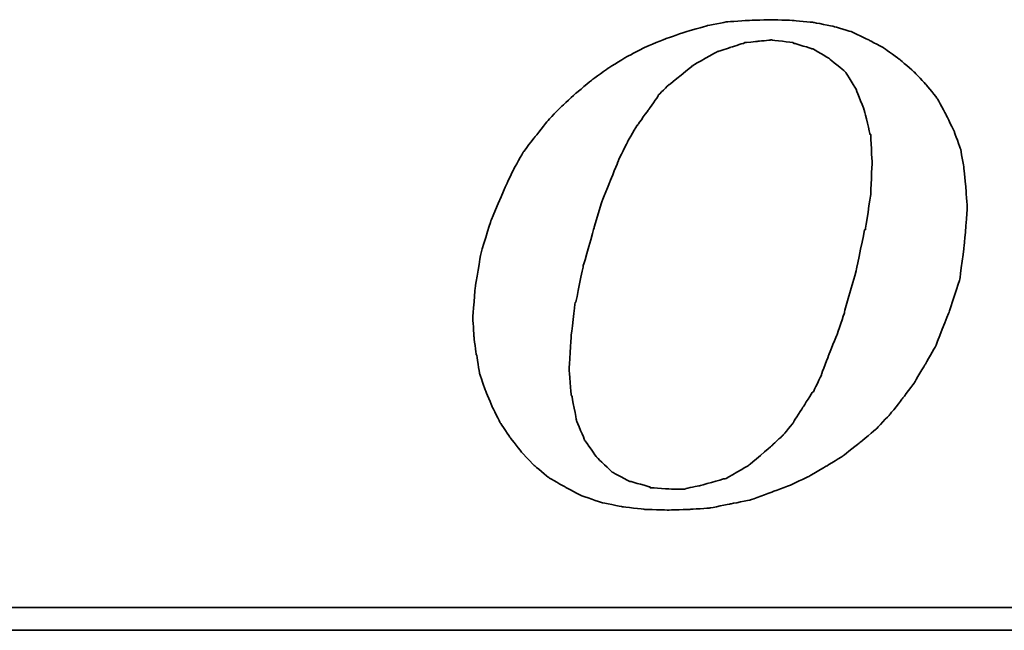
# Model space of a CAD drawing. Header units: millimetres. Extents: x 461 to 870, y -237 to -81.
# Tile 31 of 48: x 766 to 779, y -188 to -180. Entities that reach past the tile are written whole.
import ezdxf

# ---------------------------------------------------------------- set-up
doc = ezdxf.new("R2010")
doc.units = ezdxf.units.MM
doc.layers.add('DIM', color=4, linetype='CONTINUOUS')
doc.layers.add('layer 1', color=7, linetype='CONTINUOUS')

# ---------------------------------------------------------------- blocks, each defined once
blk = doc.blocks.new('TBI MOTION logo(完整正式版)')
at = {"layer": 'layer 1', "color": 22, "lineweight": 35}
for points, knots in [([(-11.34375, -6.98375), (-11.34375, -6.98375), (-10.91375, -7.43875), (-10.91375, -7.43875), (-10.91375, -7.43875), (-10.91375, -7.43875), (-10.38625, -7.87125), (-10.38625, -7.87125), (-10.38625, -7.87125), (-10.38625, -7.87125), (-9.81125, -8.20375), (-9.81125, -8.20375), (-9.81125, -8.20375), (-9.81125, -8.20375), (-9.21125, -8.51875), (-9.21125, -8.51875), (-9.21125, -8.51875), (-9.21125, -8.51875), (-8.51625, -8.75875), (-8.51625, -8.75875), (-8.51625, -8.75875), (-8.51625, -8.75875), (-7.77125, -8.90375), (-7.77125, -8.90375), (-7.77125, -8.90375), (-7.77125, -8.90375), (-6.97875, -8.99875), (-6.97875, -8.99875), (-6.97875, -8.99875), (-6.97875, -8.99875), (-6.14125, -9.02375), (-6.14125, -9.02375), (-6.14125, -9.02375), (-6.14125, -9.02375), (-5.37125, -8.99875), (-5.37125, -8.99875), (-5.37125, -8.99875), (-5.37125, -8.99875), (-4.65375, -8.94875), (-4.65375, -8.94875), (-4.65375, -8.94875), (-4.65375, -8.94875), (-3.93375, -8.80625), (-3.93375, -8.80625), (-3.93375, -8.80625), (-3.93375, -8.80625), (-3.21375, -8.66375), (-3.21375, -8.66375), (-3.21375, -8.66375), (-3.21375, -8.66375), (-2.49375, -8.39875), (-2.49375, -8.39875), (-2.49375, -8.39875), (-2.49375, -8.39875), (-1.79875, -8.13375), (-1.79875, -8.13375), (-1.79875, -8.13375), (-1.79875, -8.13375), (-1.17375, -7.84375), (-1.17375, -7.84375), (-1.17375, -7.84375), (-1.17375, -7.84375), (-0.52375, -7.46375), (-0.52375, -7.46375), (-0.52375, -7.46375), (-0.52375, -7.46375), (0.10124, -7.07875), (0.10124, -7.07875), (0.10124, -7.07875), (0.10124, -7.07875), (0.67625, -6.62375), (0.67625, -6.62375), (0.67625, -6.62375), (0.67625, -6.62375), (1.24874, -6.14375), (1.24874, -6.14375), (1.24874, -6.14375), (1.24874, -6.14375), (1.72874, -5.64125), (1.72874, -5.64125), (1.72874, -5.64125), (1.72874, -5.64125), (2.18624, -5.06375), (2.18624, -5.06375), (2.18624, -5.06375), (2.18624, -5.06375), (2.61625, -4.48874), (2.61625, -4.48874), (2.61625, -4.48874), (2.61625, -4.48874), (3.00125, -3.83874), (3.00125, -3.83874), (3.00125, -3.83874), (3.00125, -3.83874), (3.36124, -3.21374), (3.36124, -3.21374), (3.36124, -3.21374), (3.36124, -3.21374), (3.84374, -1.99125), (3.84374, -1.99125), (3.84374, -1.99125), (3.84374, -1.99125), (4.22625, -0.81875), (4.22625, -0.81875), (4.22625, -0.81875), (4.22625, -0.81875), (4.39125, 0.45624), (4.39125, 0.45624), (4.39125, 0.45624), (4.39125, 0.45624), (4.48874, 1.70124), (4.48874, 1.70124), (4.48874, 1.70124), (4.48874, 1.70124), (4.43874, 2.44625), (4.43874, 2.44625), (4.43874, 2.44625), (4.43874, 2.44625), (4.36874, 3.14125), (4.36874, 3.14125), (4.36874, 3.14125), (4.36874, 3.14125), (4.25125, 3.81125), (4.25125, 3.81125), (4.25125, 3.81125), (4.25125, 3.81125), (4.03124, 4.41125), (4.03124, 4.41125), (4.03124, 4.41125), (4.03124, 4.41125), (3.74374, 5.01125), (3.74374, 5.01125), (3.74374, 5.01125), (3.74374, 5.01125), (3.43124, 5.58875), (3.43124, 5.58875), (3.43124, 5.58875), (3.43124, 5.58875), (3.02625, 6.09125), (3.02625, 6.09125), (3.02625, 6.09125), (3.02625, 6.09125), (2.59374, 6.54875), (2.59374, 6.54875), (2.59374, 6.54875), (2.59374, 6.54875), (2.09124, 6.98125), (2.09124, 6.98125), (2.09124, 6.98125), (2.09124, 6.98125), (1.56124, 7.36625), (1.56124, 7.36625), (1.56124, 7.36625), (1.56124, 7.36625), (0.98624, 7.67625), (0.98624, 7.67625), (0.98624, 7.67625), (0.98624, 7.67625), (0.38624, 7.96375), (0.38624, 7.96375), (0.38624, 7.96375), (0.38624, 7.96375), (-0.25875, 8.15625), (-0.25875, 8.15625), (-0.25875, 8.15625), (-0.25875, 8.15625), (-0.98125, 8.30125), (-0.98125, 8.30125), (-0.98125, 8.30125), (-0.98125, 8.30125), (-1.70124, 8.37125), (-1.70124, 8.37125), (-1.70124, 8.37125), (-1.70124, 8.37125), (-2.49375, 8.39624), (-2.49375, 8.39624), (-2.49375, 8.39624), (-2.49375, 8.39624), (-3.28625, 8.37125), (-3.28625, 8.37125), (-3.28625, 8.37125), (-3.28625, 8.37125), (-4.05125, 8.32125), (-4.05125, 8.32125), (-4.05125, 8.32125), (-4.05125, 8.32125), (-4.77375, 8.18125), (-4.77375, 8.18125), (-4.77375, 8.18125), (-4.77375, 8.18125), (-5.51625, 7.96375), (-5.51625, 7.96375), (-5.51625, 7.96375), (-5.51625, 7.96375), (-6.21125, 7.72625), (-6.21125, 7.72625), (-6.21125, 7.72625), (-6.21125, 7.72625), (-6.92875, 7.43625), (-6.92875, 7.43625), (-6.92875, 7.43625), (-6.92875, 7.43625), (-7.57875, 7.10125), (-7.57875, 7.10125), (-7.57875, 7.10125), (-7.57875, 7.10125), (-8.24875, 6.69125), (-8.24875, 6.69125), (-8.24875, 6.69125), (-8.24875, 6.69125), (-8.84875, 6.26125), (-8.84875, 6.26125), (-8.84875, 6.26125), (-8.84875, 6.26125), (-9.42625, 5.78125), (-9.42625, 5.78125), (-9.42625, 5.78125), (-9.42625, 5.78125), (-9.95375, 5.30125), (-9.95375, 5.30125), (-9.95375, 5.30125), (-9.95375, 5.30125), (-10.43375, 4.79624), (-10.43375, 4.79624), (-10.43375, 4.79624), (-10.43375, 4.79624), (-10.88875, 4.22125), (-10.88875, 4.22125), (-10.88875, 4.22125), (-10.88875, 4.22125), (-11.29875, 3.69375), (-11.29875, 3.69375), (-11.29875, 3.69375), (-11.29875, 3.69375), (-11.63375, 3.09125), (-11.63375, 3.09125), (-11.63375, 3.09125), (-11.63375, 3.09125), (-11.91875, 2.49625), (-11.91875, 2.49625), (-11.91875, 2.49625), (-11.91875, 2.49625), (-12.44875, 1.24625), (-12.44875, 1.24625), (-12.44875, 1.24625), (-12.44875, 1.24625), (-12.80875, 0.06874), (-12.80875, 0.06874), (-12.80875, 0.06874), (-12.80875, 0.06874), (-12.99875, -1.07875), (-12.99875, -1.07875), (-12.99875, -1.07875), (-12.99875, -1.07875), (-13.09375, -2.18375), (-13.09375, -2.18375), (-13.09375, -2.18375), (-13.09375, -2.18375), (-13.04875, -2.85375), (-13.04875, -2.85375), (-13.04875, -2.85375), (-13.04875, -2.85375), (-12.97375, -3.50375), (-12.97375, -3.50375), (-12.97375, -3.50375), (-12.97375, -3.50375), (-12.95375, -3.50375), (-12.95375, -3.50375), (-12.95375, -3.50375), (-12.95375, -3.50375), (-12.85375, -4.17375), (-12.85375, -4.17375), (-12.85375, -4.17375), (-12.85375, -4.17375), (-12.63875, -4.77624), (-12.63875, -4.77624), (-12.63875, -4.77624), (-12.63875, -4.77624), (-12.39875, -5.35125), (-12.39875, -5.35125), (-12.39875, -5.35125), (-12.39875, -5.35125), (-12.11375, -5.92875), (-12.11375, -5.92875), (-12.11375, -5.92875), (-12.11375, -5.92875), (-11.75375, -6.45375), (-11.75375, -6.45375), (-11.75375, -6.45375), (-11.75375, -6.45375), (-11.34375, -6.98375), (-11.34375, -6.98375)], [0, 0, 0, 0, 0.01369863, 0.01369863, 0.01369863, 0.01369864, 0.02739726, 0.02739726, 0.02739726, 0.02739727, 0.04109589, 0.04109589, 0.04109589, 0.0410959, 0.05479452, 0.05479452, 0.05479452, 0.05479453, 0.06849315, 0.06849315, 0.06849315, 0.06849316, 0.08219178, 0.08219178, 0.08219178, 0.08219179, 0.09589041, 0.09589041, 0.09589041, 0.09589042, 0.10958904, 0.10958904, 0.10958904, 0.10958905, 0.12328767, 0.12328767, 0.12328767, 0.12328768, 0.1369863, 0.1369863, 0.1369863, 0.13698631, 0.15068493, 0.15068493, 0.15068493, 0.15068494, 0.16438356, 0.16438356, 0.16438356, 0.16438357, 0.17808219, 0.17808219, 0.17808219, 0.1780822, 0.19178082, 0.19178082, 0.19178082, 0.19178083, 0.20547945, 0.20547945, 0.20547945, 0.20547946, 0.21917808, 0.21917808, 0.21917808, 0.21917809, 0.23287671, 0.23287671, 0.23287671, 0.23287672, 0.24657534, 0.24657534, 0.24657534, 0.24657535, 0.26027397, 0.26027397, 0.26027397, 0.26027398, 0.2739726, 0.2739726, 0.2739726, 0.27397261, 0.28767123, 0.28767123, 0.28767123, 0.28767124, 0.30136986, 0.30136986, 0.30136986, 0.30136987, 0.31506849, 0.31506849, 0.31506849, 0.3150685, 0.32876712, 0.32876712, 0.32876712, 0.32876713, 0.34246575, 0.34246575, 0.34246575, 0.34246576, 0.35616438, 0.35616438, 0.35616438, 0.35616439, 0.36986301, 0.36986301, 0.36986301, 0.36986302, 0.38356164, 0.38356164, 0.38356164, 0.38356165, 0.39726027, 0.39726027, 0.39726027, 0.39726028, 0.4109589, 0.4109589, 0.4109589, 0.41095891, 0.42465753, 0.42465753, 0.42465753, 0.42465754, 0.43835616, 0.43835616, 0.43835616, 0.43835617, 0.45205479, 0.45205479, 0.45205479, 0.4520548, 0.46575342, 0.46575342, 0.46575342, 0.46575343, 0.47945205, 0.47945205, 0.47945205, 0.47945206, 0.49315068, 0.49315068, 0.49315068, 0.49315069, 0.50684932, 0.50684932, 0.50684932, 0.50684933, 0.52054795, 0.52054795, 0.52054795, 0.52054796, 0.53424658, 0.53424658, 0.53424658, 0.53424659, 0.54794521, 0.54794521, 0.54794521, 0.54794522, 0.56164384, 0.56164384, 0.56164384, 0.56164385, 0.57534247, 0.57534247, 0.57534247, 0.57534248, 0.5890411, 0.5890411, 0.5890411, 0.58904111, 0.60273973, 0.60273973, 0.60273973, 0.60273974, 0.61643836, 0.61643836, 0.61643836, 0.61643837, 0.63013699, 0.63013699, 0.63013699, 0.630137, 0.64383562, 0.64383562, 0.64383562, 0.64383563, 0.65753425, 0.65753425, 0.65753425, 0.65753426, 0.67123288, 0.67123288, 0.67123288, 0.67123289, 0.68493151, 0.68493151, 0.68493151, 0.68493152, 0.69863014, 0.69863014, 0.69863014, 0.69863015, 0.71232877, 0.71232877, 0.71232877, 0.71232878, 0.7260274, 0.7260274, 0.7260274, 0.72602741, 0.73972603, 0.73972603, 0.73972603, 0.73972604, 0.75342466, 0.75342466, 0.75342466, 0.75342467, 0.76712329, 0.76712329, 0.76712329, 0.7671233, 0.78082192, 0.78082192, 0.78082192, 0.78082193, 0.79452055, 0.79452055, 0.79452055, 0.79452056, 0.80821918, 0.80821918, 0.80821918, 0.80821919, 0.82191781, 0.82191781, 0.82191781, 0.82191782, 0.83561644, 0.83561644, 0.83561644, 0.83561645, 0.84931507, 0.84931507, 0.84931507, 0.84931508, 0.8630137, 0.8630137, 0.8630137, 0.86301371, 0.87671233, 0.87671233, 0.87671233, 0.87671234, 0.89041096, 0.89041096, 0.89041096, 0.89041097, 0.90410959, 0.90410959, 0.90410959, 0.9041096, 0.91780822, 0.91780822, 0.91780822, 0.91780823, 0.93150685, 0.93150685, 0.93150685, 0.93150686, 0.94520548, 0.94520548, 0.94520548, 0.94520549, 0.95890411, 0.95890411, 0.95890411, 0.95890412, 0.97260274, 0.97260274, 0.97260274, 0.97260275, 0.98630137, 0.98630137, 0.98630137, 0.98630138, 1, 1, 1, 1]), ([(-8.77875, 1.03124), (-8.77875, 1.03124), (-8.51625, 1.89625), (-8.51625, 1.89625), (-8.51625, 1.89625), (-8.51625, 1.89625), (-8.20375, 2.66375), (-8.20375, 2.66375), (-8.20375, 2.66375), (-8.20375, 2.66375), (-7.91625, 3.38125), (-7.91625, 3.38125), (-7.91625, 3.38125), (-7.91625, 3.38125), (-7.91625, 3.40624), (-7.91625, 3.40624), (-7.91625, 3.40624), (-7.91625, 3.40624), (-7.57875, 4.07624), (-7.57875, 4.07624), (-7.57875, 4.07624), (-7.57875, 4.07624), (-7.24375, 4.65125), (-7.24375, 4.65125), (-7.24375, 4.65125), (-7.24375, 4.65125), (-7.21875, 4.65125), (-7.21875, 4.65125), (-7.21875, 4.65125), (-7.21875, 4.65125), (-7.21875, 4.67624), (-7.21875, 4.67624), (-7.21875, 4.67624), (-7.21875, 4.67624), (-6.83625, 5.20375), (-6.83625, 5.20375), (-6.83625, 5.20375), (-6.83625, 5.20375), (-6.49875, 5.68625), (-6.49875, 5.68625), (-6.49875, 5.68625), (-6.49875, 5.68625), (-6.49875, 5.70625), (-6.49875, 5.70625), (-6.49875, 5.70625), (-6.49875, 5.70625), (-6.11625, 6.09125), (-6.11625, 6.09125), (-6.11625, 6.09125), (-6.11625, 6.09125), (-6.09125, 6.09125), (-6.09125, 6.09125), (-6.09125, 6.09125), (-6.09125, 6.09125), (-5.27375, 6.76625), (-5.27375, 6.76625), (-5.27375, 6.76625), (-5.27375, 6.76625), (-5.24875, 6.76625), (-5.24875, 6.76625), (-5.24875, 6.76625), (-5.24875, 6.76625), (-5.24875, 6.78625), (-5.24875, 6.78625), (-5.24875, 6.78625), (-5.24875, 6.78625), (-4.38875, 7.26624), (-4.38875, 7.26624), (-4.38875, 7.26624), (-4.38875, 7.26624), (-4.36125, 7.26624), (-4.36125, 7.26624), (-4.36125, 7.26624), (-4.36125, 7.26624), (-3.93375, 7.41125), (-3.93375, 7.41125), (-3.93375, 7.41125), (-3.93375, 7.41125), (-3.47375, 7.55625), (-3.47375, 7.55625), (-3.47375, 7.55625), (-3.47375, 7.55625), (-3.45375, 7.55625), (-3.45375, 7.55625), (-3.45375, 7.55625), (-3.45375, 7.55625), (-3.42875, 7.58124), (-3.42875, 7.58124), (-3.42875, 7.58124), (-3.42875, 7.58124), (-2.97375, 7.62625), (-2.97375, 7.62625), (-2.97375, 7.62625), (-2.97375, 7.62625), (-2.49375, 7.67625), (-2.49375, 7.67625), (-2.49375, 7.67625), (-2.49375, 7.67625), (-2.46875, 7.67625), (-2.46875, 7.67625), (-2.46875, 7.67625), (-2.46875, 7.67625), (-1.70124, 7.58124), (-1.70124, 7.58124), (-1.70124, 7.58124), (-1.70124, 7.58124), (-1.67875, 7.55625), (-1.67875, 7.55625), (-1.67875, 7.55625), (-1.67875, 7.55625), (-1.65375, 7.55625), (-1.65375, 7.55625), (-1.65375, 7.55625), (-1.65375, 7.55625), (-1.03125, 7.36625), (-1.03125, 7.36625), (-1.03125, 7.36625), (-1.03125, 7.36625), (-1.00625, 7.36625), (-1.00625, 7.36625), (-1.00625, 7.36625), (-1.00625, 7.36625), (-0.43124, 7.02624), (-0.43124, 7.02624), (-0.43124, 7.02624), (-0.43124, 7.02624), (-0.40625, 7.00624), (-0.40625, 7.00624), (-0.40625, 7.00624), (-0.40625, 7.00624), (0.12124, 6.57124), (0.12124, 6.57124), (0.12124, 6.57124), (0.12124, 6.57124), (0.14624, 6.54875), (0.14624, 6.54875), (0.14624, 6.54875), (0.14624, 6.54875), (0.17124, 6.52375), (0.17124, 6.52375), (0.17124, 6.52375), (0.17124, 6.52375), (0.55625, 5.89875), (0.55625, 5.89875), (0.55625, 5.89875), (0.55625, 5.89875), (0.55625, 5.87625), (0.55625, 5.87625), (0.55625, 5.87625), (0.55625, 5.87625), (0.84124, 5.15625), (0.84124, 5.15625), (0.84124, 5.15625), (0.84124, 5.15625), (0.84124, 5.13125), (0.84124, 5.13125), (0.84124, 5.13125), (0.84124, 5.13125), (1.03624, 4.31875), (1.03624, 4.31875), (1.03624, 4.31875), (1.03624, 4.31875), (1.05624, 4.31875), (1.05624, 4.31875), (1.05624, 4.31875), (1.05624, 4.31875), (1.05624, 4.29125), (1.05624, 4.29125), (1.05624, 4.29125), (1.05624, 4.29125), (1.10625, 3.33125), (1.10625, 3.33125), (1.10625, 3.33125), (1.10625, 3.33125), (1.10625, 3.30875), (1.10625, 3.30875), (1.10625, 3.30875), (1.10625, 3.30875), (1.05624, 2.20624), (1.05624, 2.20624), (1.05624, 2.20624), (1.05624, 2.20624), (1.05624, 2.18124), (1.05624, 2.18124), (1.05624, 2.18124), (1.05624, 2.18124), (0.86624, 0.93624), (0.86624, 0.93624), (0.86624, 0.93624), (0.86624, 0.93624), (0.84124, 0.93624), (0.84124, 0.93624), (0.84124, 0.93624), (0.84124, 0.93624), (0.55625, -0.45874), (0.55625, -0.45874), (0.55625, -0.45874), (0.55625, -0.45874), (0.12124, -1.99125), (0.12124, -1.99125), (0.12124, -1.99125), (0.12124, -1.99125), (0.12124, -2.01874), (0.12124, -2.01874), (0.12124, -2.01874), (0.12124, -2.01874), (-0.13874, -2.78375), (-0.13874, -2.78375), (-0.13874, -2.78375), (-0.13874, -2.78375), (-0.43124, -3.50375), (-0.43124, -3.50375), (-0.43124, -3.50375), (-0.43124, -3.50375), (-0.69375, -4.19875), (-0.69375, -4.19875), (-0.69375, -4.19875), (-0.69375, -4.19875), (-0.69375, -4.22375), (-0.69375, -4.22375), (-0.69375, -4.22375), (-0.69375, -4.22375), (-0.98125, -4.82374), (-0.98125, -4.82374), (-0.98125, -4.82374), (-0.98125, -4.82374), (-1.00625, -4.82374), (-1.00625, -4.82374), (-1.00625, -4.82374), (-1.00625, -4.82374), (-1.33875, -5.35125), (-1.33875, -5.35125), (-1.33875, -5.35125), (-1.33875, -5.35125), (-1.67875, -5.87875), (-1.67875, -5.87875), (-1.67875, -5.87875), (-1.67875, -5.87875), (-1.67875, -5.90375), (-1.67875, -5.90375), (-1.67875, -5.90375), (-1.67875, -5.90375), (-2.05875, -6.35875), (-2.05875, -6.35875), (-2.05875, -6.35875), (-2.05875, -6.35875), (-2.08375, -6.38375), (-2.08375, -6.38375), (-2.08375, -6.38375), (-2.08375, -6.38375), (-2.46875, -6.74375), (-2.46875, -6.74375), (-2.46875, -6.74375), (-2.46875, -6.74375), (-3.25875, -7.41625), (-3.25875, -7.41625), (-3.25875, -7.41625), (-3.25875, -7.41625), (-3.28625, -7.43875), (-3.28625, -7.43875), (-3.28625, -7.43875), (-3.28625, -7.43875), (-4.12375, -7.91875), (-4.12375, -7.91875), (-4.12375, -7.91875), (-4.12375, -7.91875), (-4.14875, -7.91875), (-4.14875, -7.91875), (-4.14875, -7.91875), (-4.14875, -7.91875), (-4.17125, -7.91875), (-4.17125, -7.91875), (-4.17125, -7.91875), (-4.17125, -7.91875), (-5.03375, -8.15875), (-5.03375, -8.15875), (-5.03375, -8.15875), (-5.03375, -8.15875), (-5.51625, -8.25625), (-5.51625, -8.25625), (-5.51625, -8.25625), (-5.51625, -8.25625), (-5.54125, -8.27875), (-5.54125, -8.27875), (-5.54125, -8.27875), (-5.54125, -8.27875), (-5.56375, -8.27875), (-5.56375, -8.27875), (-5.56375, -8.27875), (-5.56375, -8.27875), (-5.99625, -8.27875), (-5.99625, -8.27875), (-5.99625, -8.27875), (-5.99625, -8.27875), (-6.76375, -8.23125), (-6.76375, -8.23125), (-6.76375, -8.23125), (-6.76375, -8.23125), (-6.78875, -8.23125), (-6.78875, -8.23125), (-6.78875, -8.23125), (-6.78875, -8.23125), (-6.78875, -8.20375), (-6.78875, -8.20375), (-6.78875, -8.20375), (-6.78875, -8.20375), (-7.45875, -8.01375), (-7.45875, -8.01375), (-7.45875, -8.01375), (-7.45875, -8.01375), (-7.48375, -8.01375), (-7.48375, -8.01375), (-7.48375, -8.01375), (-7.48375, -8.01375), (-7.50875, -8.01375), (-7.50875, -8.01375), (-7.50875, -8.01375), (-7.50875, -8.01375), (-8.13125, -7.67875), (-8.13125, -7.67875), (-8.13125, -7.67875), (-8.13125, -7.67875), (-8.15625, -7.65375), (-8.15625, -7.65375), (-8.15625, -7.65375), (-8.15625, -7.65375), (-8.65875, -7.17375), (-8.65875, -7.17375), (-8.65875, -7.17375), (-8.65875, -7.17375), (-8.68375, -7.14875), (-8.68375, -7.14875), (-8.68375, -7.14875), (-8.68375, -7.14875), (-9.08875, -6.57375), (-9.08875, -6.57375), (-9.08875, -6.57375), (-9.08875, -6.57375), (-9.11375, -6.54875), (-9.11375, -6.54875), (-9.11375, -6.54875), (-9.11375, -6.54875), (-9.11375, -6.52875), (-9.11375, -6.52875), (-9.11375, -6.52875), (-9.11375, -6.52875), (-9.40375, -5.85375), (-9.40375, -5.85375), (-9.40375, -5.85375), (-9.40375, -5.85375), (-9.40375, -5.82875), (-9.40375, -5.82875), (-9.40375, -5.82875), (-9.40375, -5.82875), (-9.56875, -4.96875), (-9.56875, -4.96875), (-9.56875, -4.96875), (-9.56875, -4.96875), (-9.59375, -4.94375), (-9.59375, -4.94375), (-9.59375, -4.94375), (-9.59375, -4.94375), (-9.66375, -4.03375), (-9.66375, -4.03375), (-9.66375, -4.03375), (-9.66375, -4.03375), (-9.66375, -4.00875), (-9.66375, -4.00875), (-9.66375, -4.00875), (-9.66375, -4.00875), (-9.59375, -2.85375), (-9.59375, -2.85375), (-9.59375, -2.85375), (-9.59375, -2.85375), (-9.45125, -1.65875), (-9.45125, -1.65875), (-9.45125, -1.65875), (-9.45125, -1.65875), (-9.42625, -1.63375), (-9.42625, -1.63375), (-9.42625, -1.63375), (-9.42625, -1.63375), (-9.16125, -0.33875), (-9.16125, -0.33875), (-9.16125, -0.33875), (-9.16125, -0.33875), (-8.77875, 1.00624), (-8.77875, 1.00624), (-8.77875, 1.00624), (-8.77875, 1.00624), (-8.77875, 1.03124), (-8.77875, 1.03124)], [0, 0, 0, 0, 0.01020408, 0.01020408, 0.01020408, 0.01020409, 0.02040816, 0.02040816, 0.02040816, 0.02040817, 0.03061224, 0.03061224, 0.03061224, 0.03061225, 0.04081633, 0.04081633, 0.04081633, 0.04081634, 0.05102041, 0.05102041, 0.05102041, 0.05102042, 0.06122449, 0.06122449, 0.06122449, 0.0612245, 0.07142857, 0.07142857, 0.07142857, 0.07142858, 0.08163265, 0.08163265, 0.08163265, 0.08163266, 0.09183673, 0.09183673, 0.09183673, 0.09183674, 0.10204082, 0.10204082, 0.10204082, 0.10204083, 0.1122449, 0.1122449, 0.1122449, 0.11224491, 0.12244898, 0.12244898, 0.12244898, 0.12244899, 0.13265306, 0.13265306, 0.13265306, 0.13265307, 0.14285714, 0.14285714, 0.14285714, 0.14285715, 0.15306122, 0.15306122, 0.15306122, 0.15306123, 0.16326531, 0.16326531, 0.16326531, 0.16326532, 0.17346939, 0.17346939, 0.17346939, 0.1734694, 0.18367347, 0.18367347, 0.18367347, 0.18367348, 0.19387755, 0.19387755, 0.19387755, 0.19387756, 0.20408163, 0.20408163, 0.20408163, 0.20408164, 0.21428571, 0.21428571, 0.21428571, 0.21428572, 0.2244898, 0.2244898, 0.2244898, 0.22448981, 0.23469388, 0.23469388, 0.23469388, 0.23469389, 0.24489796, 0.24489796, 0.24489796, 0.24489797, 0.25510204, 0.25510204, 0.25510204, 0.25510205, 0.26530612, 0.26530612, 0.26530612, 0.26530613, 0.2755102, 0.2755102, 0.2755102, 0.27551021, 0.28571429, 0.28571429, 0.28571429, 0.2857143, 0.29591837, 0.29591837, 0.29591837, 0.29591838, 0.30612245, 0.30612245, 0.30612245, 0.30612246, 0.31632653, 0.31632653, 0.31632653, 0.31632654, 0.32653061, 0.32653061, 0.32653061, 0.32653062, 0.33673469, 0.33673469, 0.33673469, 0.3367347, 0.34693878, 0.34693878, 0.34693878, 0.34693879, 0.35714286, 0.35714286, 0.35714286, 0.35714287, 0.36734694, 0.36734694, 0.36734694, 0.36734695, 0.37755102, 0.37755102, 0.37755102, 0.37755103, 0.3877551, 0.3877551, 0.3877551, 0.38775511, 0.39795918, 0.39795918, 0.39795918, 0.39795919, 0.40816327, 0.40816327, 0.40816327, 0.40816328, 0.41836735, 0.41836735, 0.41836735, 0.41836736, 0.42857143, 0.42857143, 0.42857143, 0.42857144, 0.43877551, 0.43877551, 0.43877551, 0.43877552, 0.44897959, 0.44897959, 0.44897959, 0.4489796, 0.45918367, 0.45918367, 0.45918367, 0.45918368, 0.46938776, 0.46938776, 0.46938776, 0.46938777, 0.47959184, 0.47959184, 0.47959184, 0.47959185, 0.48979592, 0.48979592, 0.48979592, 0.48979593, 0.5, 0.5, 0.5, 0.50000001, 0.51020408, 0.51020408, 0.51020408, 0.51020409, 0.52040816, 0.52040816, 0.52040816, 0.52040817, 0.53061224, 0.53061224, 0.53061224, 0.53061225, 0.54081633, 0.54081633, 0.54081633, 0.54081634, 0.55102041, 0.55102041, 0.55102041, 0.55102042, 0.56122449, 0.56122449, 0.56122449, 0.5612245, 0.57142857, 0.57142857, 0.57142857, 0.57142858, 0.58163265, 0.58163265, 0.58163265, 0.58163266, 0.59183673, 0.59183673, 0.59183673, 0.59183674, 0.60204082, 0.60204082, 0.60204082, 0.60204083, 0.6122449, 0.6122449, 0.6122449, 0.61224491, 0.62244898, 0.62244898, 0.62244898, 0.62244899, 0.63265306, 0.63265306, 0.63265306, 0.63265307, 0.64285714, 0.64285714, 0.64285714, 0.64285715, 0.65306122, 0.65306122, 0.65306122, 0.65306123, 0.66326531, 0.66326531, 0.66326531, 0.66326532, 0.67346939, 0.67346939, 0.67346939, 0.6734694, 0.68367347, 0.68367347, 0.68367347, 0.68367348, 0.69387755, 0.69387755, 0.69387755, 0.69387756, 0.70408163, 0.70408163, 0.70408163, 0.70408164, 0.71428571, 0.71428571, 0.71428571, 0.71428572, 0.7244898, 0.7244898, 0.7244898, 0.72448981, 0.73469388, 0.73469388, 0.73469388, 0.73469389, 0.74489796, 0.74489796, 0.74489796, 0.74489797, 0.75510204, 0.75510204, 0.75510204, 0.75510205, 0.76530612, 0.76530612, 0.76530612, 0.76530613, 0.7755102, 0.7755102, 0.7755102, 0.77551021, 0.78571429, 0.78571429, 0.78571429, 0.7857143, 0.79591837, 0.79591837, 0.79591837, 0.79591838, 0.80612245, 0.80612245, 0.80612245, 0.80612246, 0.81632653, 0.81632653, 0.81632653, 0.81632654, 0.82653061, 0.82653061, 0.82653061, 0.82653062, 0.83673469, 0.83673469, 0.83673469, 0.8367347, 0.84693878, 0.84693878, 0.84693878, 0.84693879, 0.85714286, 0.85714286, 0.85714286, 0.85714287, 0.86734694, 0.86734694, 0.86734694, 0.86734695, 0.87755102, 0.87755102, 0.87755102, 0.87755103, 0.8877551, 0.8877551, 0.8877551, 0.88775511, 0.89795918, 0.89795918, 0.89795918, 0.89795919, 0.90816327, 0.90816327, 0.90816327, 0.90816328, 0.91836735, 0.91836735, 0.91836735, 0.91836736, 0.92857143, 0.92857143, 0.92857143, 0.92857144, 0.93877551, 0.93877551, 0.93877551, 0.93877552, 0.94897959, 0.94897959, 0.94897959, 0.9489796, 0.95918367, 0.95918367, 0.95918367, 0.95918368, 0.96938776, 0.96938776, 0.96938776, 0.96938777, 0.97959184, 0.97959184, 0.97959184, 0.97959185, 0.98979592, 0.98979592, 0.98979592, 0.98979593, 1, 1, 1, 1]), ([(75.90875, -9.47875), (75.90875, -9.47875), (75.90875, -12.28625), (75.90875, -12.28625), (75.90875, -12.28625), (75.90875, -12.28625), (75.90875, -12.47875), (75.90875, -12.47875), (75.90875, -12.47875), (75.90875, -12.47875), (75.71625, -12.47875), (75.71625, -12.47875), (75.71625, -12.47875), (75.71625, -12.47875), (-88.32875, -12.47875), (-88.32875, -12.47875), (-88.32875, -12.47875), (-88.32875, -12.47875), (-88.32875, -13.29375), (-88.32875, -13.29375), (-88.32875, -13.29375), (-88.32875, -13.29375), (82.89125, -13.29375), (82.89125, -13.29375), (82.89125, -13.29375), (82.89125, -13.29375), (75.90875, -9.47875), (75.90875, -9.47875)], [0, 0, 0, 0, 0.14285714, 0.14285714, 0.14285714, 0.14285715, 0.28571429, 0.28571429, 0.28571429, 0.2857143, 0.42857143, 0.42857143, 0.42857143, 0.42857144, 0.57142857, 0.57142857, 0.57142857, 0.57142858, 0.71428571, 0.71428571, 0.71428571, 0.71428572, 0.85714286, 0.85714286, 0.85714286, 0.85714287, 1, 1, 1, 1])]:
    blk.add_open_spline(points, degree=3, knots=knots, dxfattribs=at)

msp = doc.modelspace()

# ---------------------------------------------------------------- block references
at = {"layer": 'DIM', "color": 7, "xscale": 0.3557468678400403, "yscale": 0.3557468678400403, "zscale": 0.3557468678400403}
msp.add_blockref('TBI MOTION logo(完整正式版)', (776.599, -183.063), dxfattribs=at)

doc.saveas('drawing.dxf')
